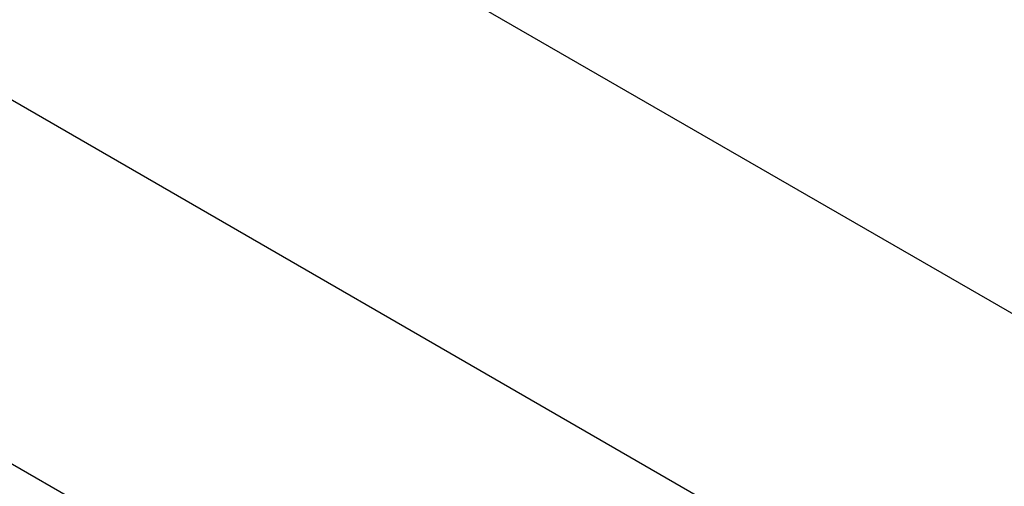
# Model space of a CAD drawing. Header units: millimetres. Extents: x 0 to 5600, y -1552 to 3960.
# Tile 79 of 199: x 3988 to 4109, y 2553 to 2610. Entities that reach past the tile are written whole.
import ezdxf

# ---------------------------------------------------------------- set-up
doc = ezdxf.new("R2010")
doc.units = ezdxf.units.MM
doc.header["$LTSCALE"] = 308
doc.layers.get('0').update_dxf_attribs({"linetype": 'CONTINUOUS'})
doc.styles.get("Standard").update_dxf_attribs({"font": 'txt', "width": 0.9})
doc.dimstyles.get("Standard").update_dxf_attribs({"dimtxt": 20, "dimasz": 33.333333, "dimexe": 1.5, "dimexo": 1.5, "dimtad": 1, "dimzin": 0, "dimdsep": 46, "dimtxsty": 'Standard', "dimblk": '_FILLED', "dimblk1": '_FILLED', "dimblk2": '_FILLED', "dimcen": 0.09, "dimazin": 0, "dimtol": 1, "dimtp": 0.01, "dimtm": 0.01, "dimtfac": 1, "dimtofl": 0, "dimtmove": 0, "dimatfit": 3, "dimldrblk": '_FILLED', "dimfxl": 0, "dimtolj": 1, "dimtzin": 0, "dimarcsym": 0})

# ---------------------------------------------------------------- blocks, each defined once
blk = doc.blocks.new('_FILLED')
at = {"color": 0, "linetype": 'ByBlock'}
blk.add_solid([(0, 0), (-1, 0.2), (-1, -0.2)], dxfattribs=at)

msp = doc.modelspace()

# ---------------------------------------------------------------- linework, layer by layer
at = {"color": 7, "linetype": 'Continuous'}
for p, q in [((3843.19, 2728.19), (4214.42, 2513.86)), ((3836.75, 2687), (4207.98, 2472.67)), ((3830.31, 2645.81), (4201.54, 2431.48))]:
    msp.add_line(p, q, dxfattribs=at)

# ---------------------------------------------------------------- leaders
at = {"color": 2, "linetype": 'Continuous'}
msp.add_leader([(3987.86, 2667.79), (3673.95, 2328.87)], dimstyle='Standard', override={"dimtad": 0}, dxfattribs=at)

doc.saveas('drawing.dxf')
